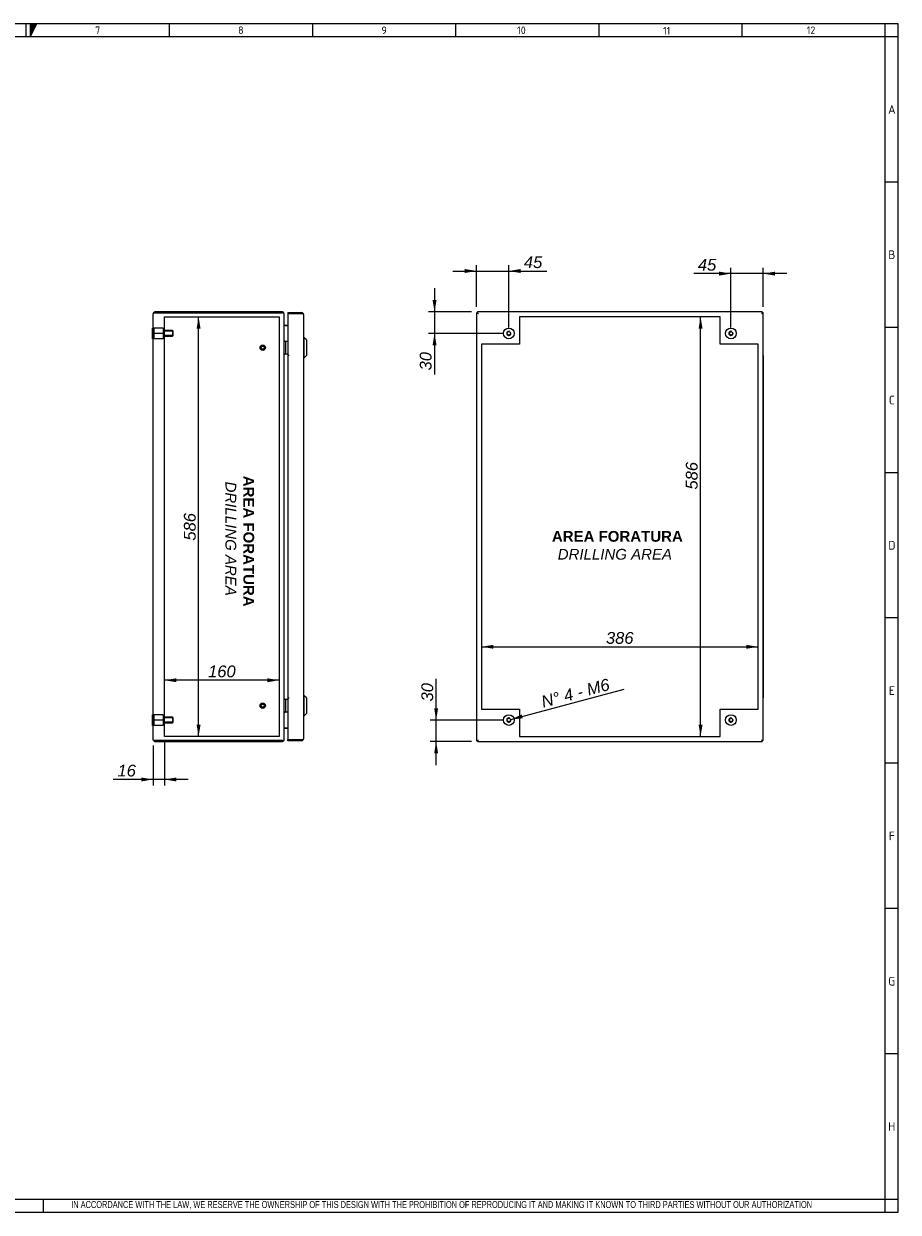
# Model space of a CAD drawing. Extents: x 6 to 412, y 11 to 288.
# Tile 3 of 3: x 209 to 412, y 11 to 288. Entities that reach past the tile are written whole.
import ezdxf
from ezdxf.enums import TextEntityAlignment as Align
from ezdxf.lldxf.tags import DXFTag

# ---------------------------------------------------------------- set-up
doc = ezdxf.new("R2010")
doc.units = 0
doc.layers.get('0').update_dxf_attribs({"linetype": 'CONTINUOUS'})
for name, color, linetype in [('_TRANSLATION', 7, 'CONTINUOUS'), ('AE00417_01', 7, 'CONTINUOUS'), ('AE00907_02', 7, 'CONTINUOUS'), ('C0000000', 7, 'CONTINUOUS'), ('C0000000_04', 7, 'CONTINUOUS'), ('C0000000_05', 7, 'CONTINUOUS'), ('C0000000_15', 7, 'CONTINUOUS'), ('C0000000_33', 7, 'CONTINUOUS'), ('DEFAULT', 7, 'CONTINUOUS'), ('SERRATURA_INF', 7, 'CONTINUOUS'), ('SERRATURA_SUP', 7, 'CONTINUOUS')]:
    doc.layers.add(name, color=color, linetype=linetype)
doc.styles.add('SEACAD_ARIAL', font='arial.ttf')
doc.styles.add('SEACAD_ARIALI', font='ariali.ttf')
tags = doc.linetypes.add('CENTER2', pattern=[28.575, 19.05, -3.175, 3.175, -3.175]).pattern_tags.tags
tags[10:11] = [DXFTag(74, 4), DXFTag(75, 0), DXFTag(340, '0'), DXFTag(46, 0.0), DXFTag(50, 0.0), DXFTag(44, 0.0), DXFTag(45, 0.0)]
tags[8:9] = [DXFTag(74, 4), DXFTag(75, 0), DXFTag(340, '0'), DXFTag(46, 0.0), DXFTag(50, 0.0), DXFTag(44, 0.0), DXFTag(45, 0.0)]
tags[6:7] = [DXFTag(74, 4), DXFTag(75, 0), DXFTag(340, '0'), DXFTag(46, 0.0), DXFTag(50, 0.0), DXFTag(44, 0.0), DXFTag(45, 0.0)]
tags[4:5] = [DXFTag(74, 4), DXFTag(75, 0), DXFTag(340, '0'), DXFTag(46, 0.0), DXFTag(50, 0.0), DXFTag(44, 0.0), DXFTag(45, 0.0)]
tags = doc.linetypes.add('HIDDEN2', pattern=[4.7625, 3.175, -1.5875]).pattern_tags.tags
tags[6:7] = [DXFTag(74, 4), DXFTag(75, 0), DXFTag(340, '0'), DXFTag(46, 0.0), DXFTag(50, 0.0), DXFTag(44, 0.0), DXFTag(45, 0.0)]
tags[4:5] = [DXFTag(74, 4), DXFTag(75, 0), DXFTag(340, '0'), DXFTag(46, 0.0), DXFTag(50, 0.0), DXFTag(44, 0.0), DXFTag(45, 0.0)]
doc.dimstyles.new('ISO', dxfattribs={"dimtxt": 2.75, "dimasz": 2.75, "dimexe": 1.375, "dimexo": 1.375, "dimgap": 0.6875, "dimtad": 1, "dimdec": 1, "dimlfac": 6, "dimtxsty": 'SEACAD_ARIAL', "dimsah": 1, "dimcen": 1.375, "dimadec": 1, "dimazin": 3, "dimtfac": 0.7, "dimtdec": 3, "dimtmove": 0, "dimatfit": 3})

# ---------------------------------------------------------------- blocks, each defined once
blk = doc.blocks.new('SE3')
at = {"layer": 'AE00417_01', "color": 7, "linetype": 'HIDDEN2'}
for centre, radius in [((264.24, 212.19), 0.625), ((264.24, 212.19), 0.5), ((264.24, 212.19), 0.417), ((264.24, 212.19), 0.375), ((264.24, 128.86), 0.625), ((264.24, 128.86), 0.5), ((264.24, 128.86), 0.417), ((264.24, 128.86), 0.375)]:
    blk.add_circle(centre, radius, dxfattribs=at)
for centre in [(264.24, 212.19), (264.24, 128.86)]:
    blk.add_arc(centre, 0.398, 75, 15, dxfattribs=at)
at = {"layer": 'AE00907_02', "color": 7, "linetype": 'HIDDEN2'}
for p, q in [((239.78, 120.72), (238.94, 120.72)), ((238.94, 120.72), (238.94, 120.72)), ((247.24, 120.72), (246.4, 120.72)), ((247.24, 120.72), (247.24, 120.72))]:
    blk.add_line(p, q, dxfattribs=at)
at = {"layer": 'AE00907_02', "color": 7, "linetype": 'CONTINUOUS'}
for p, q in [((239.78, 120.72), (239.75, 120.72)), ((246.4, 120.72), (239.78, 120.72)), ((246.4, 120.72), (239.78, 120.72)), ((246.43, 120.72), (246.4, 120.72))]:
    blk.add_line(p, q, dxfattribs=at)
at = {"layer": 'C0000000', "color": 7, "linetype": 'CONTINUOUS'}
for p, q in [((238.58, 214.27), (238.58, 216.77)), ((238.74, 216.77), (238.58, 216.77)), ((238.58, 214.27), (238.74, 214.27)), ((269.41, 213.69), (269.41, 213.69)), ((269.42, 213.69), (270.08, 213.69)), ((269.58, 213.52), (269.58, 210.86)), ((269.41, 210.69), (269.41, 210.69)), ((270.08, 210.69), (269.42, 210.69)), ((269.41, 130.36), (269.41, 130.36)), ((269.42, 130.36), (270.08, 130.36)), ((269.58, 130.19), (269.58, 127.52)), ((269.41, 127.36), (269.41, 127.36)), ((270.08, 127.36), (269.42, 127.36))]:
    blk.add_line(p, q, dxfattribs=at)
at = {"layer": 'C0000000', "color": 7, "linetype": 'HIDDEN2'}
for p, q in [((238.94, 216.77), (238.94, 215.52)), ((241.11, 216.77), (238.94, 216.77)), ((241.11, 216.77), (241.11, 215.52)), ((243.28, 216.19), (241.11, 216.19)), ((243.4, 216.06), (241.11, 216.06)), ((243.28, 216.19), (243.28, 214.86)), ((243.44, 216.02), (243.28, 216.19)), ((243.44, 215.02), (243.44, 216.02)), ((238.94, 215.52), (238.94, 214.27)), ((241.11, 215.52), (238.94, 215.52)), ((241.11, 214.27), (238.94, 214.27)), ((241.11, 215.52), (241.11, 214.27)), ((243.4, 214.99), (241.11, 214.99)), ((241.11, 214.86), (243.28, 214.86)), ((243.28, 214.86), (243.44, 215.02))]:
    blk.add_line(p, q, dxfattribs=at)
at = {"layer": 'C0000000', "color": 7, "linetype": 'CONTINUOUS'}
for centre, start, end in [((269.41, 213.52), 90, 180), ((269.41, 210.86), 180, 270), ((269.41, 130.19), 90, 180), ((269.41, 127.52), 180, 270)]:
    blk.add_arc(centre, 0.167, start, end, dxfattribs=at)
for points in [[(269.58, 213.52), (269.58, 213.69), (269.41, 213.69)], [(269.41, 210.69), (269.58, 210.69), (269.58, 210.86)], [(269.58, 130.19), (269.58, 130.36), (269.41, 130.36)], [(269.41, 127.36), (269.58, 127.36), (269.58, 127.52)]]:
    blk.add_rational_spline(points, [1, 0.707106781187, 1], degree=2, dxfattribs=at)
at = {"layer": 'C0000000_04', "color": 7, "linetype": 'HIDDEN2'}
for p, q in [((238.94, 126.77), (238.94, 125.52)), ((241.11, 126.77), (238.94, 126.77)), ((238.94, 125.52), (238.94, 124.27)), ((241.11, 125.52), (238.94, 125.52)), ((241.11, 126.77), (241.11, 125.52)), ((243.28, 126.19), (241.11, 126.19)), ((243.4, 126.06), (241.11, 126.06)), ((241.11, 125.52), (241.11, 124.27)), ((243.4, 124.99), (241.11, 124.99)), ((241.11, 124.86), (243.28, 124.86)), ((243.28, 126.19), (243.28, 124.86)), ((243.44, 126.02), (243.28, 126.19)), ((243.28, 124.86), (243.44, 125.02)), ((243.44, 125.02), (243.44, 126.02)), ((241.11, 124.27), (238.94, 124.27))]:
    blk.add_line(p, q, dxfattribs=at)
at = {"layer": 'C0000000_05', "color": 7, "linetype": 'CONTINUOUS'}
for p, q in [((238.58, 124.27), (238.58, 126.77)), ((238.74, 126.77), (238.58, 126.77)), ((238.58, 124.27), (238.74, 124.27))]:
    blk.add_line(p, q, dxfattribs=at)
at = {"layer": 'C0000000_15', "color": 7, "linetype": 'CONTINUOUS'}
for p, q in [((238.74, 120.94), (238.74, 220.11)), ((239.16, 220.32), (238.8, 220.32)), ((238.8, 220.32), (239.16, 220.32)), ((268.83, 220.52), (239.16, 220.52)), ((239.16, 220.32), (268.83, 220.32)), ((268.83, 220.32), (239.16, 220.32)), ((269.24, 120.94), (269.24, 220.11)), ((269.24, 220.11), (269.24, 220.11)), ((269.46, 217.39), (269.24, 217.39)), ((269.46, 217.39), (270.08, 217.39)), ((270.08, 217.39), (269.46, 217.39)), ((269.24, 123.66), (269.46, 123.66)), ((270.08, 123.66), (269.46, 123.66)), ((269.46, 123.66), (270.08, 123.66)), ((239.16, 120.73), (238.8, 120.73)), ((238.8, 120.72), (239.16, 120.72)), ((268.83, 120.73), (239.16, 120.73)), ((239.16, 120.72), (239.75, 120.72)), ((239.16, 120.52), (268.83, 120.52)), ((246.43, 120.72), (268.83, 120.72)), ((269.24, 120.94), (269.24, 120.94))]:
    blk.add_line(p, q, dxfattribs=at)
at = {"layer": 'C0000000_15', "color": 7, "linetype": 'CENTER2'}
for p, q in [((241.41, 121.69), (241.41, 219.36)), ((241.41, 219.36), (268.08, 219.36)), ((268.08, 219.36), (268.08, 121.69)), ((268.08, 121.69), (241.41, 121.69))]:
    blk.add_line(p, q, dxfattribs=at)
at = {"layer": 'C0000000_15', "color": 7, "linetype": 'CONTINUOUS'}
for centre, radius, start, end in [((239.16, 220.11), 0.417, 148.6677, 180), ((239.16, 220.11), 0.417, 90, 148.6677), ((268.83, 220.11), 0.417, 0, 90), ((268.83, 220.11), 0.217, 85.575, 90), ((269.46, 217.61), 0.217, 180, 270), ((269.46, 123.44), 0.217, 90, 180), ((239.16, 120.94), 0.417, 180, 211.3323), ((239.16, 120.94), 0.417, 211.3323, 270), ((268.83, 120.94), 0.417, 270, 0), ((268.83, 120.94), 0.217, 270, 274.425)]:
    blk.add_arc(centre, radius, start, end, dxfattribs=at)
for centre, major_axis, ratio, start_param, end_param in [((239.16, 220.11), (0.417, 0), 0.997824, 2.594742, 3.141593), ((268.83, 220.11), (-0.417, 0), 0.52, 3.141593, 4.712389), ((239.16, 120.94), (0.417, 0), 0.997824, 3.141593, 3.688444), ((268.83, 120.94), (0.417, 0), 0.52, 4.712389, 6.283185)]:
    blk.add_ellipse(centre, major_axis=major_axis, ratio=ratio, start_param=start_param, end_param=end_param, dxfattribs=at)
at = {"layer": 'C0000000_33', "color": 7, "linetype": 'CONTINUOUS'}
for p, q in [((270.08, 220.36), (270.08, 220.16)), ((270.08, 220.36), (273.33, 220.36)), ((270.08, 220.16), (273.33, 220.16)), ((270.28, 220.12), (270.08, 220.12)), ((270.08, 220.12), (270.08, 210.39)), ((270.28, 220.16), (271.69, 220.16)), ((273.33, 220.12), (270.28, 220.12)), ((271.69, 220.16), (272.19, 220.16)), ((272.19, 220.16), (272.19, 220.12)), ((273.33, 220.36), (273.33, 220.16)), ((273.68, 220.16), (273.33, 220.16)), ((273.33, 220.12), (273.68, 220.12)), ((273.74, 219.94), (273.74, 121.11)), ((270.28, 210.39), (270.08, 210.39)), ((270.41, 210.36), (270.09, 210.36)), ((270.09, 210.36), (270.09, 130.69)), ((270.42, 210.39), (270.28, 210.39)), ((270.42, 210.36), (270.41, 210.36)), ((270.42, 210.39), (270.42, 210.36)), ((270.28, 130.66), (270.08, 130.66)), ((270.08, 130.66), (270.08, 120.92)), ((270.09, 130.69), (270.41, 130.69)), ((270.28, 130.66), (270.42, 130.66)), ((270.41, 130.69), (270.42, 130.69)), ((270.42, 130.69), (270.42, 130.66)), ((270.28, 120.92), (270.08, 120.92)), ((270.08, 120.69), (270.08, 120.89)), ((273.33, 120.89), (270.08, 120.89)), ((273.33, 120.69), (270.08, 120.69)), ((270.28, 120.92), (273.33, 120.92)), ((270.28, 120.89), (271.69, 120.89)), ((272.19, 120.89), (271.69, 120.89)), ((272.19, 120.92), (272.19, 120.89)), ((273.33, 120.92), (273.68, 120.92)), ((273.68, 120.89), (273.33, 120.89)), ((273.33, 120.69), (273.33, 120.89))]:
    blk.add_line(p, q, dxfattribs=at)
for centre, radius, start, end in [((270.28, 220.16), 0.2, 179.9047, 189.4813), ((270.28, 220.16), 0.000333, 90, 270), ((273.33, 219.94), 0.417, 31.3323, 90), ((273.33, 219.94), 0.217, 57.7958, 90), ((273.33, 219.94), 0.417, 0, 31.3323), ((270.28, 120.89), 0.2, 170.5187, 180.0953), ((270.28, 120.89), 0.000333, 90, 270), ((273.33, 121.11), 0.217, 270, 302.2042), ((273.33, 121.11), 0.417, 270, 328.6677), ((273.33, 121.11), 0.417, 328.6677, 0)]:
    blk.add_arc(centre, radius, start, end, dxfattribs=at)
for centre, start_param, end_param in [((273.33, 219.94), 3.141593, 3.688444), ((273.33, 121.11), 2.594742, 3.141593)]:
    blk.add_ellipse(centre, major_axis=(-0.417, 0), ratio=0.846154, start_param=start_param, end_param=end_param, dxfattribs=at)
at = {"layer": 'SERRATURA_INF', "color": 7, "linetype": 'CONTINUOUS'}
for p, q in [((273.91, 131.19), (273.74, 131.19)), ((273.91, 126.52), (273.91, 131.19)), ((274.41, 130.69), (273.91, 131.19)), ((274.41, 130.69), (274.41, 127.02)), ((273.74, 126.52), (273.91, 126.52)), ((273.91, 126.52), (274.41, 127.02))]:
    blk.add_line(p, q, dxfattribs=at)
at = {"layer": 'SERRATURA_SUP', "color": 7, "linetype": 'CONTINUOUS'}
for p, q in [((273.91, 214.52), (273.74, 214.52)), ((273.91, 209.86), (273.91, 214.52)), ((274.41, 214.02), (273.91, 214.52)), ((274.41, 214.02), (274.41, 210.36)), ((273.91, 209.86), (274.41, 210.36)), ((273.74, 209.86), (273.91, 209.86))]:
    blk.add_line(p, q, dxfattribs=at)
blk = doc.blocks.new('SE4')
at = {"layer": 'AE00907_02', "color": 7, "linetype": 'CONTINUOUS'}
blk.add_line((380.47, 120.72), (380.47, 120.72), dxfattribs=at)
blk.add_line((380.47, 120.72), (380.47, 120.72), dxfattribs=at)
blk.add_line((380.47, 120.72), (380.47, 120.72), dxfattribs=at)
at = {"layer": 'C0000000', "color": 7, "linetype": 'CONTINUOUS'}
for radius in [1.25, 0.41]:
    blk.add_circle((373.17, 215.52), radius, dxfattribs=at)
blk.add_arc((373.17, 215.52), 0.5, 75, 15, dxfattribs=at)
at = {"layer": 'C0000000_05', "color": 7, "linetype": 'CONTINUOUS'}
for centre, radius in [((321.5, 215.52), 1.25), ((321.5, 215.52), 0.41), ((321.5, 125.52), 1.25), ((321.5, 125.52), 0.41), ((373.17, 125.52), 1.25), ((373.17, 125.52), 0.41)]:
    blk.add_circle(centre, radius, dxfattribs=at)
for centre in [(321.5, 215.52), (321.5, 125.52), (373.17, 125.52)]:
    blk.add_arc(centre, 0.5, 75, 15, dxfattribs=at)
at = {"layer": 'C0000000_15', "color": 7, "linetype": 'CONTINUOUS'}
for p, q in [((314, 220.32), (314, 120.73)), ((314, 220.32), (314.2, 220.32)), ((314.2, 220.52), (314.2, 220.32)), ((380.47, 220.52), (314.2, 220.52)), ((314.2, 220.32), (314.42, 220.11)), ((314.2, 220.32), (314.42, 220.11)), ((380.47, 220.32), (380.25, 220.11)), ((380.47, 220.32), (380.25, 220.11)), ((380.47, 220.52), (380.47, 220.32)), ((380.67, 220.32), (380.47, 220.32)), ((380.67, 120.73), (380.67, 220.32)), ((314, 120.73), (314.2, 120.73)), ((314.2, 120.72), (314.42, 120.94)), ((314.2, 120.73), (314.42, 120.94)), ((314.2, 120.52), (314.2, 120.72)), ((314.2, 120.52), (380.47, 120.52)), ((380.47, 120.73), (380.25, 120.94)), ((380.47, 120.72), (380.25, 120.94)), ((380.67, 120.73), (380.47, 120.73)), ((380.47, 120.52), (380.47, 120.72))]:
    blk.add_line(p, q, dxfattribs=at)
at = {"layer": 'C0000000_15', "color": 7, "linetype": 'CENTER2'}
for p, q in [((324, 219.36), (324, 213.02)), ((370.67, 219.36), (324, 219.36)), ((370.67, 213.02), (370.67, 219.36)), ((324, 213.02), (315.17, 213.02)), ((315.17, 213.02), (315.17, 128.02)), ((379.5, 213.02), (370.67, 213.02)), ((379.5, 128.02), (379.5, 213.02)), ((315.17, 128.02), (324, 128.02)), ((324, 128.02), (324, 121.69)), ((370.67, 121.69), (370.67, 128.02)), ((370.67, 128.02), (379.5, 128.02)), ((324, 121.69), (370.67, 121.69))]:
    blk.add_line(p, q, dxfattribs=at)
at = {"layer": 'C0000000_33', "color": 7, "linetype": 'CONTINUOUS'}
for p, q in [((314.07, 220.36), (314.07, 220.32)), ((314.2, 220.36), (314.07, 220.36)), ((314.37, 220.16), (314.37, 220.16)), ((314.4, 220.12), (314.4, 220.12)), ((380.27, 220.12), (380.27, 220.12)), ((380.3, 220.16), (380.3, 220.16)), ((380.6, 220.36), (380.47, 220.36)), ((380.6, 220.36), (380.6, 220.32)), ((380.67, 220.12), (380.67, 220.12)), ((380.67, 210.39), (380.67, 220.12)), ((380.67, 210.39), (380.67, 210.39)), ((380.67, 210.39), (380.67, 210.36)), ((380.67, 210.36), (380.67, 130.69)), ((380.67, 210.36), (380.67, 210.36)), ((380.67, 130.69), (380.67, 130.69)), ((380.67, 130.69), (380.67, 130.66)), ((380.67, 120.92), (380.67, 130.66)), ((380.67, 130.66), (380.67, 130.66)), ((314.07, 120.69), (314.07, 120.73)), ((314.07, 120.69), (314.2, 120.69)), ((314.37, 120.89), (314.37, 120.89)), ((314.4, 120.93), (314.4, 120.93)), ((380.27, 120.93), (380.27, 120.93)), ((380.3, 120.89), (380.3, 120.89)), ((380.47, 120.69), (380.6, 120.69)), ((380.6, 120.69), (380.6, 120.73)), ((380.67, 120.92), (380.67, 120.92))]:
    blk.add_line(p, q, dxfattribs=at)
blk = doc.blocks.new('DMBLK773')
at = {"layer": '_TRANSLATION', "linetype": 'CONTINUOUS'}
for points in [[(235.99, 111.23), (238.74, 111.69), (235.99, 112.15)], [(244.16, 111.23), (244.16, 112.15), (241.41, 111.69)]]:
    blk.add_hatch(color=7, dxfattribs=at).paths.add_polyline_path(points)
at = {"layer": '_TRANSLATION', "color": 7, "linetype": 'CONTINUOUS'}
for p, q in [((238.74, 119.57), (238.74, 110.31)), ((241.41, 120.32), (241.41, 110.31)), ((246.91, 111.69), (229.49, 111.69))]:
    blk.add_line(p, q, dxfattribs=at)
at = {"layer": '_TRANSLATION', "color": 7, "linetype": 'CONTINUOUS', "style": 'SEACAD_ARIALI'}
blk.add_text('16', height=2.75, dxfattribs=at).set_placement((230.46, 115.13), align=Align.TOP_LEFT)
blk = doc.blocks.new('DMBLK774')
at = {"layer": '_TRANSLATION', "linetype": 'CONTINUOUS'}
blk.add_hatch(color=7, dxfattribs=at).paths.add_polyline_path([(324.52, 126.81), (321.99, 125.65), (324.76, 125.92)])
at = {"layer": '_TRANSLATION', "color": 7, "linetype": 'CONTINUOUS'}
blk.add_line((321.99, 125.65), (348.33, 132.71), dxfattribs=at)
at = {"layer": '_TRANSLATION', "color": 7, "linetype": 'CONTINUOUS', "style": 'SEACAD_ARIALI'}
blk.add_text('N° 4 - M6', height=2.75, rotation=15, dxfattribs=at).set_placement((328.78, 131.03), align=Align.TOP_LEFT)
blk = doc.blocks.new('DMBLK775')
at = {"layer": '_TRANSLATION', "linetype": 'CONTINUOUS'}
for points in [[(304.13, 128.27), (304.59, 125.52), (305.05, 128.27)], [(304.13, 117.77), (305.05, 117.77), (304.59, 120.52)]]:
    blk.add_hatch(color=7, dxfattribs=at).paths.add_polyline_path(points)
at = {"layer": '_TRANSLATION', "color": 7, "linetype": 'CONTINUOUS'}
for p, q in [((304.59, 115.02), (304.59, 135.09)), ((320.13, 125.52), (303.22, 125.52)), ((312.83, 120.52), (303.22, 120.52))]:
    blk.add_line(p, q, dxfattribs=at)
at = {"layer": '_TRANSLATION', "color": 7, "linetype": 'CONTINUOUS', "style": 'SEACAD_ARIALI'}
blk.add_text('30', height=2.75, rotation=90, dxfattribs=at).set_placement((301.15, 129.85), align=Align.TOP_LEFT)
blk = doc.blocks.new('DMBLK776')
at = {"layer": '_TRANSLATION', "linetype": 'CONTINUOUS'}
for points in [[(303.76, 223.27), (304.22, 220.52), (304.68, 223.27)], [(303.76, 212.77), (304.68, 212.77), (304.22, 215.52)]]:
    blk.add_hatch(color=7, dxfattribs=at).paths.add_polyline_path(points)
at = {"layer": '_TRANSLATION', "color": 7, "linetype": 'CONTINUOUS'}
for p, q in [((304.22, 226.02), (304.22, 205.94)), ((312.83, 220.52), (302.84, 220.52)), ((320.13, 215.52), (302.84, 215.52))]:
    blk.add_line(p, q, dxfattribs=at)
at = {"layer": '_TRANSLATION', "color": 7, "linetype": 'CONTINUOUS', "style": 'SEACAD_ARIALI'}
blk.add_text('30', height=2.75, rotation=90, dxfattribs=at).set_placement((300.78, 206.9), align=Align.TOP_LEFT)
blk = doc.blocks.new('DMBLK777')
at = {"layer": '_TRANSLATION', "linetype": 'CONTINUOUS'}
for points in [[(311.25, 230.5), (311.25, 229.58), (314, 230.04)], [(324.25, 230.5), (321.5, 230.04), (324.25, 229.58)]]:
    blk.add_hatch(color=7, dxfattribs=at).paths.add_polyline_path(points)
at = {"layer": '_TRANSLATION', "color": 7, "linetype": 'CONTINUOUS'}
for p, q in [((308.5, 230.04), (330.31, 230.04)), ((314, 221.7), (314, 231.41)), ((321.5, 216.9), (321.5, 231.41))]:
    blk.add_line(p, q, dxfattribs=at)
at = {"layer": '_TRANSLATION', "color": 7, "linetype": 'CONTINUOUS', "style": 'SEACAD_ARIALI'}
blk.add_text('45', height=2.75, dxfattribs=at).set_placement((325.01, 233.48), align=Align.TOP_LEFT)
blk = doc.blocks.new('DMBLK778')
at = {"layer": '_TRANSLATION', "linetype": 'CONTINUOUS'}
for points in [[(370.42, 229.89), (370.42, 228.97), (373.17, 229.43)], [(383.42, 229.89), (380.67, 229.43), (383.42, 228.97)]]:
    blk.add_hatch(color=7, dxfattribs=at).paths.add_polyline_path(points)
at = {"layer": '_TRANSLATION', "color": 7, "linetype": 'CONTINUOUS'}
for p, q in [((373.17, 216.9), (373.17, 230.8)), ((380.67, 221.7), (380.67, 230.8)), ((386.17, 229.43), (364.53, 229.43))]:
    blk.add_line(p, q, dxfattribs=at)
at = {"layer": '_TRANSLATION', "color": 7, "linetype": 'CONTINUOUS', "style": 'SEACAD_ARIALI'}
blk.add_text('45', height=2.75, dxfattribs=at).set_placement((365.49, 232.87), align=Align.TOP_LEFT)
blk = doc.blocks.new('DMBLK780')
at = {"layer": '_TRANSLATION', "linetype": 'CONTINUOUS'}
for points in [[(244.16, 135.24), (241.41, 134.79), (244.16, 134.33)], [(265.33, 135.24), (265.33, 134.33), (268.08, 134.79)]]:
    blk.add_hatch(color=7, dxfattribs=at).paths.add_polyline_path(points)
at = {"layer": '_TRANSLATION', "color": 7, "linetype": 'CONTINUOUS'}
blk.add_line((268.08, 134.79), (241.41, 134.79), dxfattribs=at)
at = {"layer": '_TRANSLATION', "color": 7, "linetype": 'CONTINUOUS', "style": 'SEACAD_ARIALI'}
blk.add_text('160', height=2.75, dxfattribs=at).set_placement((251.54, 138.22), align=Align.TOP_LEFT)
blk = doc.blocks.new('DMBLK785')
at = {"layer": '_TRANSLATION', "linetype": 'CONTINUOUS'}
for points in [[(317.92, 143.03), (315.17, 142.57), (317.92, 142.11)], [(376.75, 143.03), (376.75, 142.11), (379.5, 142.57)]]:
    blk.add_hatch(color=7, dxfattribs=at).paths.add_polyline_path(points)
at = {"layer": '_TRANSLATION', "color": 7, "linetype": 'CONTINUOUS'}
blk.add_line((315.17, 142.57), (379.5, 142.57), dxfattribs=at)
at = {"layer": '_TRANSLATION', "color": 7, "linetype": 'CONTINUOUS', "style": 'SEACAD_ARIALI'}
blk.add_text('386', height=2.75, dxfattribs=at).set_placement((344.1, 146.01), align=Align.TOP_LEFT)
blk = doc.blocks.new('DMBLK789')
at = {"layer": '_TRANSLATION', "linetype": 'CONTINUOUS'}
for points in [[(249.79, 216.61), (249.33, 219.36), (248.87, 216.61)], [(249.79, 124.44), (248.87, 124.44), (249.33, 121.69)]]:
    blk.add_hatch(color=7, dxfattribs=at).paths.add_polyline_path(points)
at = {"layer": '_TRANSLATION', "color": 7, "linetype": 'CONTINUOUS'}
blk.add_line((249.33, 121.69), (249.33, 219.36), dxfattribs=at)
at = {"layer": '_TRANSLATION', "color": 7, "linetype": 'CONTINUOUS', "style": 'SEACAD_ARIALI'}
blk.add_text('586', height=2.75, rotation=90, dxfattribs=at).set_placement((245.9, 167.29), align=Align.TOP_LEFT)
blk = doc.blocks.new('DMBLK790')
at = {"layer": '_TRANSLATION', "linetype": 'CONTINUOUS'}
for points in [[(365.65, 216.61), (366.57, 216.61), (366.11, 219.36)], [(365.65, 124.44), (366.11, 121.69), (366.57, 124.44)]]:
    blk.add_hatch(color=7, dxfattribs=at).paths.add_polyline_path(points)
at = {"layer": '_TRANSLATION', "color": 7, "linetype": 'CONTINUOUS'}
blk.add_line((366.11, 121.69), (366.11, 219.36), dxfattribs=at)
at = {"layer": '_TRANSLATION', "color": 7, "linetype": 'CONTINUOUS', "style": 'SEACAD_ARIALI'}
blk.add_text('586', height=2.75, rotation=90, dxfattribs=at).set_placement((362.68, 179.17), align=Align.TOP_LEFT)

msp = doc.modelspace()

# ---------------------------------------------------------------- hatches: boundary and pattern name
at = {"linetype": 'CONTINUOUS'}
msp.add_hatch(color=7, dxfattribs=at).paths.add_polyline_path([(210.173, 287.588), (210.173, 284.56), (211.687, 287.588)])

# ---------------------------------------------------------------- linework, layer by layer
at = {"color": 7, "linetype": 'CONTINUOUS'}
for p, q in [((412.092, 287.588), (6.234, 287.588)), ((209.163, 287.588), (209.163, 284.56)), ((242.48, 287.588), (242.48, 284.56)), ((275.797, 287.588), (275.797, 284.56)), ((309.113, 287.588), (309.113, 284.56)), ((342.43, 287.588), (342.43, 284.56)), ((375.747, 287.588), (375.747, 284.56)), ((412.092, 10.959), (412.092, 287.588)), ((412.092, 250.738), (409.063, 250.738)), ((412.092, 216.917), (409.063, 216.917)), ((412.092, 183.095), (409.063, 183.095)), ((412.092, 149.274), (409.063, 149.274)), ((412.092, 115.452), (409.063, 115.452)), ((412.092, 81.631), (409.063, 81.631)), ((412.092, 47.809), (409.063, 47.809)), ((213.272, 10.954), (213.272, 13.983)), ((6.234, 10.959), (412.092, 10.959))]:
    msp.add_line(p, q, dxfattribs=at)
msp.add_lwpolyline([(210.173, 287.588), (210.173, 284.56), (211.687, 287.588), (210.173, 287.588)], dxfattribs=at)
at = {"layer": 'DEFAULT', "color": 7, "linetype": 'CONTINUOUS'}
for p, q in [((409.063, 10.959), (409.063, 287.588)), ((412.092, 284.56), (6.234, 284.56)), ((6.234, 13.988), (412.092, 13.988))]:
    msp.add_line(p, q, dxfattribs=at)

# ---------------------------------------------------------------- block references
at = {"layer": '_TRANSLATION'}
for name in ['SE3', 'SE4']:
    msp.add_blockref(name, (0, 0), dxfattribs=at)

# ---------------------------------------------------------------- texts
for s, insert, char_height, width, attachment_point in [('{\\fSolid Edge ANSI|b0||i0||c0|p34;\\C7;\\H1.766793;\\W1.;7}', (225.852, 285.196), 1.76679, 1.98765, 8), ('{\\fSolid Edge ANSI|b0||i0||c0|p34;\\C7;\\H1.766793;\\W1.;8}', (259.168, 285.196), 1.76679, 1.98765, 8), ('{\\fSolid Edge ANSI|b0||i0||c0|p34;\\C7;\\H1.766793;\\W1.;9}', (292.485, 285.196), 1.76679, 1.98765, 8), ('{\\fSolid Edge ANSI|b0||i0||c0|p34;\\C7;\\H1.766793;\\W1.;10}', (324.438, 285.196), 1.76679, 11.1986, 8), ('{\\fSolid Edge ANSI|b0||i0||c0|p34;\\C7;\\H1.766793;\\W1.;11}', (358.218, 285.073), 1.76679, 10.09104, 8), ('{\\fSolid Edge ANSI|b0||i0||c0|p34;\\C7;\\H1.766793;\\W1.;12}', (391.814, 285.196), 1.76679, 8.86043, 8), ('{\\fSolid Edge ANSI|b0||i0||c0|p34;\\C7;\\H2.019192;\\W1.;A}', (410.612, 266.645), 2.01919, 2.2716, 8), ('{\\fSolid Edge ANSI|b0||i0||c0|p34;\\C7;\\H2.019192;\\W1.;B}', (410.616, 232.824), 2.01919, 2.524, 8), ('{\\fSolid Edge ANSI|b0||i0||c0|p34;\\C7;\\H2.019192;\\W1.;C}', (410.614, 199.002), 2.01919, 2.3978, 8), ('{\\fSolid Edge ANSI|b0||i0||c0|p34;\\C7;\\H2.019192;\\W1.;D}', (410.616, 165.181), 2.01919, 2.524, 8), ('{\\fSolid Edge ANSI|b0||i0||c0|p34;\\C7;\\H2.019192;\\W1.;E}', (410.614, 131.359), 2.01919, 2.3978, 8), ('{\\fSolid Edge ANSI|b0||i0||c0|p34;\\C7;\\H2.019192;\\W1.;F}', (410.612, 97.538), 2.01919, 2.2716, 8), ('{\\fSolid Edge ANSI|b0||i0||c0|p34;\\C7;\\H2.019192;\\W1.;G}', (410.586, 63.716), 2.01919, 2.5871, 8), ('{\\fSolid Edge ANSI|b0||i0||c0|p34;\\C7;\\H2.019192;\\W1.;H}', (410.588, 29.895), 2.01919, 2.7133, 8), ('{\\fArial Narrow|b0||i0||c0|p34;\\C7;\\H1.6;\\W0.94;IN ACCORDANCE WITH THE LAW, WE RESERVE THE OWNERSHIP OF THIS DESIGN WITH THE PROHIBITION OF REPRODUCING IT AND MAKING IT KNOWN TO THIRD PARTIES WITHOUT OUR AUTHORIZATION}', (219.688, 11.652), 1.6, 181.99571, 7)]:
    msp.add_mtext(s, dxfattribs=dict(insert=insert, char_height=char_height, width=width, attachment_point=attachment_point))
at = {"layer": '_TRANSLATION', "insert": (258.895, 167.733), "char_height": 3, "width": 34.96354, "attachment_point": 5, "rotation": 270}
msp.add_mtext('{\\fArial|b0||i0||c0|p34;\\C7;\\H3.;\\W1.; }{\\fArial|b1||i0||c0|p34;\\C7;\\H2.5;\\W1.;AREA FORATURA \\P}{\\fArial|b0||i1||c0|p34;\\C7;\\H2.5;\\W1.;DRILLING AREA}', dxfattribs=at)
at = {"layer": '_TRANSLATION', "insert": (346.169, 166.175), "char_height": 3, "width": 34.96354, "attachment_point": 5}
msp.add_mtext('{\\fArial|b0||i0||c0|p34;\\C7;\\H3.;\\W1.; }{\\fArial|b1||i0||c0|p34;\\C7;\\H2.5;\\W1.;AREA FORATURA \\P}{\\fArial|b0||i1||c0|p34;\\C7;\\H2.5;\\W1.;DRILLING AREA}', dxfattribs=at)

# ---------------------------------------------------------------- dimensions: what is measured, and where the dimension line sits
at = {"layer": '_TRANSLATION', "color": 7, "linetype": 'CONTINUOUS'}
for base, p1, p2, picture, middle in [((321.503, 230.039), (314.003, 220.324), (321.503, 215.525), 'DMBLK777', (324.05, 230.039)), ((373.169, 229.429), (380.669, 220.324), (373.169, 215.525), 'DMBLK778', (370.796, 229.429)), ((241.41, 134.786), (268.077, 121.691), (241.41, 121.691), 'DMBLK780', (254.744, 134.786)), ((238.744, 111.689), (241.41, 121.691), (238.744, 120.941), 'DMBLK773', (235.758, 111.689))]:
    dim = msp.add_linear_dim(base=base, p1=p1, p2=p2, text='\\A1;<>', dimstyle='ISO', dxfattribs=at)
    dim.commit()
    dim.dimension.update_dxf_attribs({"geometry": picture, "text_midpoint": middle, "dimtype": 160})
for base, p1, p2, angle, picture, middle, dimtype in [((304.217, 215.525), (314.203, 220.525), (321.503, 215.525), 90, 'DMBLK776', (304.217, 212.14), 160), ((249.333, 121.691), (241.41, 121.691), (241.41, 219.358), 90, 'DMBLK789', (249.333, 170.525), 161), ((366.113, 121.691), (370.669, 121.691), (370.669, 219.358), 90, 'DMBLK790', (366.113, 182.408), 161), ((315.169, 142.573), (315.169, 128.025), (379.503, 128.025), 0, 'DMBLK785', (347.336, 142.573), 161), ((304.591, 125.525), (314.203, 120.525), (321.503, 125.525), 90, 'DMBLK775', (304.591, 128.888), 160)]:
    dim = msp.add_linear_dim(base=base, p1=p1, p2=p2, angle=angle, text='\\A1;<>', dimstyle='ISO', dxfattribs=at)
    dim.commit()
    dim.dimension.update_dxf_attribs({"geometry": picture, "text_midpoint": middle, "dimtype": dimtype})
dim = msp.add_diameter_dim_2p(p1=(321.02, 125.395), p2=(321.986, 125.654), text='\\A1;N° 4 - M6 {}', dimstyle='ISO', override={"dimtmove": 1, "dimtolj": 1}, dxfattribs=at)
dim.commit()
dim.dimension.update_dxf_attribs({"geometry": 'DMBLK774', "text_midpoint": (328.735, 127.463), "dimtype": 163})

doc.saveas('drawing.dxf')
